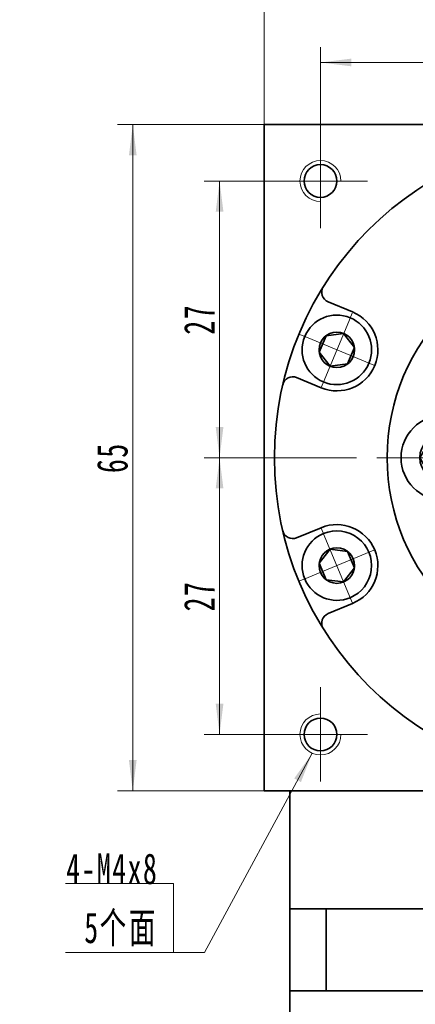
# Model space of a CAD drawing. Header units: millimetres. Extents: x -31 to 454, y 0 to 343.
# Tile 4 of 7: x 219 to 258, y 199 to 295. Entities that reach past the tile are written whole.
import ezdxf

# ---------------------------------------------------------------- set-up
doc = ezdxf.new("R2010")
doc.units = ezdxf.units.MM
doc.set_wipeout_variables(frame=1)
doc.linetypes.add('点画线', pattern=[18, 12, -2, 2, -2])
doc.layers.get('0').update_dxf_attribs({"lineweight": 35})
for name, color, linetype, lineweight in [('EB0_1', 7, 'Continuous', 35), ('中心线层', 1, '点画线', 18), ('尺寸线层', 3, 'Continuous', 18), ('粗实线层', 7, 'Continuous', 35)]:
    doc.layers.add(name, color=color, linetype=linetype, lineweight=lineweight)
doc.styles.add('标准', font='txt', dxfattribs={"width": 0.667})
doc.dimstyles.new('a4-1-1', dxfattribs={"dimtxt": 3, "dimasz": 3, "dimexe": 1.5, "dimexo": 0, "dimgap": 0.5, "dimtad": 1, "dimdec": 3, "dimdsep": 46, "dimtxsty": '标准', "dimblk": '_CAXARROW', "dimcen": 0, "dimdle": 4, "dimazin": 2, "dimtfac": 0.707107, "dimtdec": 3, "dimtix": 1, "dimtmove": 2, "dimatfit": 3, "dimfxl": 1, "dimfrac": 2, "dimtolj": 1, "dimtzin": 0, "dimarcsym": 1})

# ---------------------------------------------------------------- blocks, each defined once
blk = doc.blocks.new('*X6')
at = {"layer": '尺寸线层', "linetype": 'Continuous', "transparency": 16777216}
for points in [[(248.359, 290.428), (251.359, 290.803), (251.359, 290.053)], [(275.359, 290.428), (272.359, 290.803), (272.359, 290.053)]]:
    blk.add_hatch(color=0, dxfattribs=at).paths.add_polyline_path(points, flags=0)
at = {"layer": '尺寸线层', "color": 0, "linetype": 'Continuous', "transparency": 16777216}
for p, q in [((248.359, 283.464), (248.359, 291.928)), ((275.359, 287.136), (275.359, 291.928)), ((248.359, 290.428), (275.359, 290.428))]:
    blk.add_line(p, q, dxfattribs=at)
at = {"layer": '尺寸线层', "color": 0, "transparency": 16777216, "insert": (261.859, 292.411), "char_height": 3, "width": 6, "attachment_point": 5, "line_spacing_factor": 1.15057, "style": '标准'}
blk.add_mtext('\\T1.1;27', dxfattribs=at)
blk = doc.blocks.new('_CAXARROW')
blk.add_hatch(color=0).paths.add_polyline_path([(0, 0), (-1, 0.125), (-1, -0.125)], flags=0)
blk = doc.blocks.new('*X8')
at = {"layer": '尺寸线层', "linetype": 'Continuous', "transparency": 16777216}
for points in [[(238.516, 278.864), (238.891, 275.864), (238.141, 275.864)], [(238.516, 251.864), (238.891, 254.864), (238.141, 254.864)]]:
    blk.add_hatch(color=0, dxfattribs=at).paths.add_polyline_path(points, flags=0)
at = {"layer": '尺寸线层', "color": 0, "linetype": 'Continuous', "transparency": 16777216}
for p, q in [((243.759, 278.864), (237.016, 278.864)), ((238.516, 278.864), (238.516, 251.864)), ((239.859, 251.864), (237.016, 251.864))]:
    blk.add_line(p, q, dxfattribs=at)
at = {"layer": '尺寸线层', "color": 0, "transparency": 16777216, "insert": (236.533, 265.364), "char_height": 3, "width": 6, "attachment_point": 5, "rotation": 90, "line_spacing_factor": 1.15057, "style": '标准'}
blk.add_mtext('\\T1.1;27', dxfattribs=at)
blk = doc.blocks.new('*X9')
at = {"layer": '尺寸线层', "linetype": 'Continuous', "transparency": 16777216}
for points in [[(238.516, 251.864), (238.891, 248.864), (238.141, 248.864)], [(238.516, 224.864), (238.891, 227.864), (238.141, 227.864)]]:
    blk.add_hatch(color=0, dxfattribs=at).paths.add_polyline_path(points, flags=0)
at = {"layer": '尺寸线层', "color": 0, "linetype": 'Continuous', "transparency": 16777216}
for p, q in [((239.859, 251.864), (237.016, 251.864)), ((238.516, 251.864), (238.516, 224.864)), ((243.759, 224.864), (237.016, 224.864))]:
    blk.add_line(p, q, dxfattribs=at)
at = {"layer": '尺寸线层', "color": 0, "transparency": 16777216, "insert": (236.533, 238.364), "char_height": 3, "width": 6, "attachment_point": 5, "rotation": 90, "line_spacing_factor": 1.15057, "style": '标准'}
blk.add_mtext('\\T1.1;27', dxfattribs=at)
blk = doc.blocks.new('*X10')
at = {"layer": '尺寸线层', "linetype": 'Continuous', "transparency": 16777216}
for points in [[(230.052, 284.364), (229.677, 281.364), (230.427, 281.364)], [(230.052, 219.364), (229.677, 222.364), (230.427, 222.364)]]:
    blk.add_hatch(color=0, dxfattribs=at).paths.add_polyline_path(points, flags=0)
at = {"layer": '尺寸线层', "color": 0, "linetype": 'Continuous', "transparency": 16777216}
for p, q in [((242.859, 284.364), (228.552, 284.364)), ((230.052, 219.364), (230.052, 284.364)), ((242.859, 219.364), (228.552, 219.364))]:
    blk.add_line(p, q, dxfattribs=at)
at = {"layer": '尺寸线层', "color": 0, "transparency": 16777216, "insert": (228.068, 251.864), "char_height": 3, "width": 6, "attachment_point": 5, "rotation": 90, "line_spacing_factor": 1.15057, "style": '标准'}
blk.add_mtext('\\T1.1;65', dxfattribs=at)
blk = doc.blocks.new('*X11')
at = {"layer": '尺寸线层', "linetype": 'Continuous', "transparency": 16777216}
for points in [[(242.859, 297.346), (245.859, 297.721), (245.859, 296.971)], [(307.859, 297.346), (304.859, 297.721), (304.859, 296.971)]]:
    blk.add_hatch(color=0, dxfattribs=at).paths.add_polyline_path(points, flags=0)
at = {"layer": '尺寸线层', "color": 0, "linetype": 'Continuous', "transparency": 16777216}
for p, q in [((242.859, 284.364), (242.859, 298.846)), ((307.859, 284.364), (307.859, 298.846)), ((242.859, 297.346), (307.859, 297.346))]:
    blk.add_line(p, q, dxfattribs=at)
at = {"layer": '尺寸线层', "color": 0, "transparency": 16777216, "insert": (275.359, 299.329), "char_height": 3, "width": 6, "attachment_point": 5, "line_spacing_factor": 1.15057, "style": '标准'}
blk.add_mtext('\\T1.1;65', dxfattribs=at)
blk = doc.blocks.new('*X14')
at = {"layer": '尺寸线层', "linetype": 'Continuous'}
blk.add_hatch(color=0, dxfattribs=at).paths.add_polyline_path([(13.514, 19.452), (12.417, 16.634), (11.758, 16.991)], flags=0)
at = {"layer": '尺寸线层', "color": 0, "linetype": 'Continuous'}
blk.add_line((13.514, 19.452), (3, 0), dxfattribs=at)
at = {"layer": '尺寸线层', "color": 0}
for p, q in [((0, 6.726), (-10.532, 6.726)), ((0, 0), (0, 6.726)), ((0, 0), (-10.532, 0)), ((3, 0), (0, 0))]:
    blk.add_line(p, q, dxfattribs=at)
at = {"layer": '尺寸线层', "color": 0, "insert": (-1.5, 0.6), "char_height": 3, "width": 17.06799, "attachment_point": 9, "line_spacing_factor": 1.15057, "style": '标准'}
blk.add_mtext('\\T1.1;4-M4x8\\P5个面', dxfattribs=at)
blk = doc.blocks.new('*X15')
at = {"layer": '中心线层', "linetype": '点画线', "lineweight": 18}
for p, q in [((0, -3.89), (0, 3.89)), ((-3.89, 0), (3.89, 0))]:
    blk.add_line(p, q, dxfattribs=at)
at = {"layer": '粗实线层'}
for p, q in [((-1.732, 0), (-0.866, 1.5)), ((-0.866, 1.5), (0.866, 1.5)), ((1.732, 0), (0.866, 1.5)), ((1.732, 0), (0.866, 1.5)), ((-1.732, 0), (-0.866, -1.5)), ((1.732, 0), (0.866, -1.5)), ((-0.866, -1.5), (0.866, -1.5))]:
    blk.add_line(p, q, dxfattribs=at)
blk.add_circle((0, 0), 1.732, dxfattribs=at)
for start, end in [(0, 180), (180, 360)]:
    blk.add_arc((0, 0), 3.39, start, end, dxfattribs=at)
blk = doc.blocks.new('*X27')
at = {"layer": '中心线层', "linetype": '点画线', "lineweight": 18}
for p, q in [((0, -4.765), (0, 4.765)), ((-4.765, 0), (4.765, 0))]:
    blk.add_line(p, q, dxfattribs=at)
at = {"layer": '粗实线层'}
for p, q in [((-2.309, 0), (-1.155, 2)), ((-1.155, 2), (1.155, 2)), ((2.309, 0), (1.155, 2)), ((2.309, 0), (1.155, 2)), ((-2.309, 0), (-1.155, -2)), ((2.309, 0), (1.155, -2)), ((-1.155, -2), (1.155, -2))]:
    blk.add_line(p, q, dxfattribs=at)
blk.add_circle((0, 0), 2.309, dxfattribs=at)
for start, end in [(0, 180), (180, 360)]:
    blk.add_arc((0, 0), 4.14, start, end, dxfattribs=at)
blk = doc.blocks.new('243gh_1')
at = {"layer": '粗实线层'}
blk.add_circle((0, 0), 8, dxfattribs=at)
blk.add_wipeout([(-10.86, 0), (-10.86, 0.024), (-10.86, 0.049), (-10.861, 0.073), (-10.861, 0.097), (-10.862, 0.121), (-10.863, 0.146), (-10.863, 0.17), (-10.865, 0.194), (-10.866, 0.218), (-10.867, 0.242), (-10.869, 0.267), (-10.87, 0.291), (-10.872, 0.315), (-10.874, 0.339), (-10.876, 0.363), (-10.878, 0.388), (-10.881, 0.412), (-10.883, 0.436), (-10.886, 0.46), (-10.888, 0.484), (-10.891, 0.508), (-10.894, 0.532), (-10.898, 0.556), (-10.901, 0.58), (-10.904, 0.604), (-10.908, 0.628), (-10.912, 0.652), (-10.916, 0.676), (-10.92, 0.7), (-10.924, 0.724), (-10.924, 0.724), (-10.962, 0.913), (-11.009, 1.1), (-11.064, 1.284), (-11.128, 1.465), (-11.2, 1.644), (-11.281, 1.819), (-11.369, 1.99), (-11.466, 2.156), (-11.57, 2.318), (-11.681, 2.475), (-11.8, 2.627), (-11.926, 2.773), (-12.058, 2.912), (-12.196, 3.046), (-12.341, 3.173), (-12.491, 3.293), (-12.647, 3.406), (-12.808, 3.512), (-12.974, 3.61), (-13.144, 3.7), (-13.318, 3.783), (-13.495, 3.857), (-13.676, 3.923), (-13.86, 3.98), (-14.046, 4.029), (-14.234, 4.069), (-14.424, 4.1), (-14.616, 4.122), (-14.808, 4.136), (-15, 4.14), (-15, 4.14), (-15.192, 4.136), (-15.384, 4.122), (-15.576, 4.1), (-15.766, 4.069), (-15.954, 4.029), (-16.14, 3.98), (-16.324, 3.923), (-16.505, 3.857), (-16.682, 3.783), (-16.856, 3.7), (-17.026, 3.61), (-17.192, 3.512), (-17.353, 3.406), (-17.509, 3.293), (-17.659, 3.173), (-17.804, 3.046), (-17.942, 2.912), (-18.074, 2.773), (-18.2, 2.627), (-18.319, 2.475), (-18.43, 2.318), (-18.534, 2.156), (-18.631, 1.99), (-18.719, 1.819), (-18.8, 1.644), (-18.872, 1.465), (-18.936, 1.284), (-18.991, 1.1), (-19.038, 0.913), (-19.076, 0.724), (-19.076, 0.724), (-19.08, 0.7), (-19.084, 0.676), (-19.088, 0.652), (-19.092, 0.628), (-19.096, 0.604), (-19.099, 0.58), (-19.102, 0.556), (-19.106, 0.532), (-19.109, 0.508), (-19.112, 0.484), (-19.114, 0.46), (-19.117, 0.436), (-19.119, 0.412), (-19.122, 0.388), (-19.124, 0.363), (-19.126, 0.339), (-19.128, 0.315), (-19.13, 0.291), (-19.131, 0.267), (-19.133, 0.242), (-19.134, 0.218), (-19.135, 0.194), (-19.137, 0.17), (-19.137, 0.146), (-19.138, 0.121), (-19.139, 0.097), (-19.139, 0.073), (-19.14, 0.049), (-19.14, 0.024), (-19.14, 0), (-19.14, 0), (-19.134, -0.217), (-19.117, -0.433), (-19.089, -0.648), (-19.05, -0.861), (-18.999, -1.072), (-18.937, -1.279), (-18.865, -1.484), (-18.782, -1.684), (-18.689, -1.88), (-18.585, -2.07), (-18.472, -2.255), (-18.349, -2.433), (-18.217, -2.605), (-18.077, -2.77), (-17.927, -2.927), (-17.77, -3.077), (-17.605, -3.217), (-17.433, -3.349), (-17.255, -3.472), (-17.07, -3.585), (-16.88, -3.689), (-16.684, -3.782), (-16.484, -3.865), (-16.279, -3.937), (-16.072, -3.999), (-15.861, -4.05), (-15.648, -4.089), (-15.433, -4.117), (-15.217, -4.134), (-15, -4.14), (-15, -4.14), (-14.783, -4.134), (-14.567, -4.117), (-14.352, -4.089), (-14.139, -4.05), (-13.928, -3.999), (-13.721, -3.937), (-13.516, -3.865), (-13.316, -3.782), (-13.12, -3.689), (-12.93, -3.585), (-12.745, -3.472), (-12.567, -3.349), (-12.395, -3.217), (-12.23, -3.077), (-12.073, -2.927), (-11.923, -2.77), (-11.783, -2.605), (-11.651, -2.433), (-11.528, -2.255), (-11.415, -2.07), (-11.311, -1.88), (-11.218, -1.684), (-11.135, -1.484), (-11.063, -1.279), (-11.001, -1.072), (-10.95, -0.861), (-10.911, -0.648), (-10.883, -0.433), (-10.866, -0.217)]).dxf.layer = '粗实线层'
blk.add_circle((0, 0), 20.5, dxfattribs=at)
blk.add_blockref('*X27', (-15, 0), dxfattribs=at)
for points in [[(-3.356, 10.328), (-3.333, 10.336), (-3.31, 10.344), (-3.287, 10.352), (-3.264, 10.36), (-3.241, 10.368), (-3.218, 10.376), (-3.196, 10.384), (-3.173, 10.393), (-3.15, 10.401), (-3.127, 10.41), (-3.105, 10.419), (-3.082, 10.428), (-3.06, 10.437), (-3.038, 10.447), (-3.015, 10.456), (-2.993, 10.466), (-2.971, 10.475), (-2.948, 10.485), (-2.926, 10.495), (-2.904, 10.505), (-2.882, 10.515), (-2.86, 10.526), (-2.838, 10.536), (-2.817, 10.547), (-2.795, 10.557), (-2.773, 10.568), (-2.751, 10.579), (-2.73, 10.59), (-2.708, 10.602), (-2.687, 10.613), (-2.687, 10.613), (-2.519, 10.707), (-2.356, 10.81), (-2.198, 10.919), (-2.045, 11.036), (-1.898, 11.16), (-1.756, 11.291), (-1.621, 11.428), (-1.492, 11.571), (-1.371, 11.72), (-1.256, 11.874), (-1.148, 12.034), (-1.048, 12.199), (-0.956, 12.368), (-0.872, 12.541), (-0.796, 12.717), (-0.728, 12.898), (-0.669, 13.081), (-0.618, 13.266), (-0.576, 13.454), (-0.542, 13.644), (-0.518, 13.835), (-0.502, 14.027), (-0.496, 14.219), (-0.498, 14.411), (-0.509, 14.604), (-0.529, 14.795), (-0.558, 14.985), (-0.596, 15.174), (-0.643, 15.361), (-0.698, 15.545), (-0.698, 15.545), (-0.762, 15.727), (-0.834, 15.905), (-0.914, 16.08), (-1.002, 16.251), (-1.099, 16.418), (-1.202, 16.58), (-1.314, 16.737), (-1.432, 16.889), (-1.558, 17.035), (-1.69, 17.175), (-1.828, 17.309), (-1.972, 17.436), (-2.123, 17.556), (-2.278, 17.669), (-2.439, 17.775), (-2.605, 17.874), (-2.775, 17.964), (-2.948, 18.047), (-3.126, 18.121), (-3.307, 18.187), (-3.491, 18.244), (-3.677, 18.293), (-3.865, 18.334), (-4.055, 18.365), (-4.246, 18.388), (-4.438, 18.401), (-4.63, 18.406), (-4.823, 18.402), (-5.015, 18.388), (-5.206, 18.366), (-5.206, 18.366), (-5.23, 18.363), (-5.254, 18.359), (-5.278, 18.356), (-5.302, 18.352), (-5.326, 18.348), (-5.35, 18.344), (-5.374, 18.339), (-5.398, 18.335), (-5.422, 18.33), (-5.445, 18.326), (-5.469, 18.321), (-5.493, 18.316), (-5.517, 18.311), (-5.54, 18.306), (-5.564, 18.3), (-5.588, 18.295), (-5.611, 18.289), (-5.635, 18.283), (-5.658, 18.277), (-5.682, 18.271), (-5.705, 18.265), (-5.729, 18.259), (-5.752, 18.252), (-5.775, 18.246), (-5.799, 18.239), (-5.822, 18.232), (-5.845, 18.225), (-5.868, 18.218), (-5.891, 18.211), (-5.915, 18.203), (-5.915, 18.203), (-6.119, 18.131), (-6.319, 18.048), (-6.515, 17.955), (-6.705, 17.851), (-6.89, 17.738), (-7.069, 17.615), (-7.241, 17.483), (-7.405, 17.342), (-7.563, 17.193), (-7.712, 17.036), (-7.853, 16.871), (-7.985, 16.699), (-8.107, 16.521), (-8.221, 16.336), (-8.324, 16.145), (-8.417, 15.95), (-8.5, 15.749), (-8.573, 15.545), (-8.634, 15.337), (-8.685, 15.127), (-8.724, 14.913), (-8.753, 14.699), (-8.77, 14.483), (-8.775, 14.266), (-8.77, 14.049), (-8.753, 13.833), (-8.724, 13.618), (-8.685, 13.405), (-8.634, 13.194), (-8.573, 12.987), (-8.573, 12.987), (-8.5, 12.782), (-8.417, 12.582), (-8.324, 12.386), (-8.221, 12.196), (-8.107, 12.011), (-7.985, 11.832), (-7.853, 11.66), (-7.712, 11.496), (-7.563, 11.338), (-7.405, 11.189), (-7.241, 11.048), (-7.069, 10.917), (-6.89, 10.794), (-6.705, 10.681), (-6.515, 10.577), (-6.319, 10.484), (-6.119, 10.401), (-5.915, 10.328), (-5.707, 10.267), (-5.496, 10.216), (-5.283, 10.177), (-5.068, 10.149), (-4.852, 10.132), (-4.635, 10.126), (-4.419, 10.132), (-4.203, 10.149), (-3.988, 10.177), (-3.775, 10.216), (-3.564, 10.267)], [(8.786, 6.383), (8.8, 6.364), (8.815, 6.344), (8.829, 6.325), (8.844, 6.306), (8.859, 6.286), (8.874, 6.267), (8.889, 6.248), (8.904, 6.229), (8.919, 6.21), (8.934, 6.191), (8.95, 6.173), (8.965, 6.154), (8.981, 6.135), (8.997, 6.117), (9.013, 6.099), (9.028, 6.08), (9.045, 6.062), (9.061, 6.044), (9.077, 6.026), (9.093, 6.008), (9.11, 5.991), (9.127, 5.973), (9.143, 5.955), (9.16, 5.938), (9.177, 5.92), (9.194, 5.903), (9.211, 5.886), (9.228, 5.869), (9.246, 5.852), (9.263, 5.835), (9.263, 5.835), (9.405, 5.705), (9.553, 5.581), (9.706, 5.465), (9.864, 5.355), (10.027, 5.253), (10.195, 5.159), (10.368, 5.073), (10.543, 4.995), (10.723, 4.925), (10.905, 4.864), (11.09, 4.811), (11.278, 4.767), (11.467, 4.731), (11.657, 4.704), (11.849, 4.687), (12.041, 4.678), (12.234, 4.678), (12.426, 4.687), (12.618, 4.705), (12.808, 4.732), (12.998, 4.768), (13.185, 4.812), (13.37, 4.865), (13.552, 4.927), (13.732, 4.997), (13.907, 5.075), (14.079, 5.162), (14.247, 5.256), (14.41, 5.358), (14.569, 5.467), (14.569, 5.467), (14.722, 5.584), (14.869, 5.708), (15.011, 5.838), (15.146, 5.975), (15.275, 6.118), (15.397, 6.267), (15.512, 6.421), (15.62, 6.581), (15.72, 6.745), (15.812, 6.914), (15.897, 7.087), (15.973, 7.264), (16.041, 7.444), (16.101, 7.627), (16.152, 7.813), (16.194, 8), (16.228, 8.19), (16.252, 8.381), (16.268, 8.573), (16.275, 8.765), (16.273, 8.958), (16.262, 9.15), (16.242, 9.341), (16.213, 9.531), (16.175, 9.72), (16.129, 9.907), (16.074, 10.092), (16.011, 10.273), (15.939, 10.452), (15.859, 10.627), (15.859, 10.627), (15.848, 10.649), (15.837, 10.67), (15.826, 10.692), (15.815, 10.714), (15.804, 10.735), (15.793, 10.757), (15.781, 10.778), (15.77, 10.799), (15.758, 10.821), (15.746, 10.842), (15.734, 10.863), (15.722, 10.884), (15.71, 10.905), (15.698, 10.926), (15.685, 10.947), (15.673, 10.968), (15.66, 10.988), (15.647, 11.009), (15.634, 11.029), (15.621, 11.05), (15.608, 11.07), (15.595, 11.091), (15.582, 11.111), (15.568, 11.131), (15.554, 11.151), (15.541, 11.171), (15.527, 11.191), (15.513, 11.211), (15.499, 11.231), (15.485, 11.25), (15.485, 11.25), (15.353, 11.422), (15.212, 11.587), (15.063, 11.744), (14.905, 11.893), (14.741, 12.034), (14.569, 12.166), (14.39, 12.289), (14.205, 12.402), (14.015, 12.506), (13.819, 12.599), (13.619, 12.682), (13.415, 12.754), (13.207, 12.816), (12.996, 12.866), (12.783, 12.906), (12.568, 12.934), (12.352, 12.951), (12.135, 12.957), (11.919, 12.951), (11.703, 12.934), (11.488, 12.906), (11.275, 12.866), (11.064, 12.816), (10.856, 12.754), (10.652, 12.682), (10.451, 12.599), (10.256, 12.506), (10.065, 12.402), (9.88, 12.289), (9.702, 12.166), (9.702, 12.166), (9.53, 12.034), (9.365, 11.893), (9.208, 11.744), (9.059, 11.587), (8.918, 11.422), (8.786, 11.25), (8.663, 11.072), (8.55, 10.887), (8.446, 10.696), (8.353, 10.501), (8.27, 10.3), (8.198, 10.096), (8.136, 9.888), (8.086, 9.678), (8.046, 9.464), (8.018, 9.25), (8.001, 9.033), (7.995, 8.817), (8.001, 8.6), (8.018, 8.384), (8.046, 8.169), (8.086, 7.956), (8.136, 7.745), (8.198, 7.537), (8.27, 7.333), (8.353, 7.133), (8.446, 6.937), (8.55, 6.747), (8.663, 6.562)], [(8.786, -6.383), (8.772, -6.403), (8.758, -6.423), (8.744, -6.443), (8.73, -6.463), (8.716, -6.483), (8.702, -6.503), (8.689, -6.523), (8.676, -6.543), (8.662, -6.563), (8.649, -6.584), (8.636, -6.604), (8.623, -6.625), (8.61, -6.645), (8.598, -6.666), (8.585, -6.687), (8.573, -6.708), (8.56, -6.729), (8.548, -6.75), (8.536, -6.771), (8.524, -6.792), (8.513, -6.813), (8.501, -6.834), (8.489, -6.856), (8.478, -6.877), (8.467, -6.898), (8.455, -6.92), (8.444, -6.942), (8.433, -6.963), (8.423, -6.985), (8.412, -7.007), (8.412, -7.007), (8.332, -7.182), (8.26, -7.36), (8.196, -7.542), (8.141, -7.726), (8.095, -7.913), (8.057, -8.102), (8.029, -8.292), (8.009, -8.484), (7.998, -8.676), (7.996, -8.869), (8.002, -9.061), (8.018, -9.253), (8.043, -9.444), (8.077, -9.633), (8.119, -9.821), (8.17, -10.007), (8.229, -10.19), (8.298, -10.37), (8.374, -10.546), (8.458, -10.719), (8.551, -10.888), (8.651, -11.053), (8.759, -11.212), (8.874, -11.366), (8.996, -11.515), (9.124, -11.658), (9.26, -11.795), (9.401, -11.926), (9.549, -12.049), (9.702, -12.166), (9.702, -12.166), (9.86, -12.276), (10.023, -12.378), (10.191, -12.472), (10.363, -12.558), (10.539, -12.637), (10.718, -12.707), (10.901, -12.768), (11.086, -12.822), (11.273, -12.866), (11.462, -12.902), (11.653, -12.929), (11.844, -12.947), (12.037, -12.956), (12.229, -12.956), (12.421, -12.947), (12.613, -12.929), (12.804, -12.902), (12.993, -12.867), (13.18, -12.823), (13.365, -12.77), (13.548, -12.708), (13.727, -12.639), (13.903, -12.56), (14.075, -12.474), (14.243, -12.38), (14.406, -12.278), (14.565, -12.169), (14.718, -12.052), (14.866, -11.929), (15.007, -11.799), (15.007, -11.799), (15.025, -11.782), (15.042, -11.765), (15.059, -11.748), (15.076, -11.73), (15.093, -11.713), (15.11, -11.696), (15.127, -11.678), (15.144, -11.661), (15.161, -11.643), (15.177, -11.625), (15.193, -11.607), (15.21, -11.589), (15.226, -11.571), (15.242, -11.553), (15.258, -11.535), (15.274, -11.517), (15.29, -11.498), (15.305, -11.48), (15.321, -11.461), (15.336, -11.442), (15.352, -11.423), (15.367, -11.405), (15.382, -11.386), (15.397, -11.366), (15.412, -11.347), (15.427, -11.328), (15.441, -11.309), (15.456, -11.289), (15.47, -11.27), (15.485, -11.25), (15.485, -11.25), (15.607, -11.072), (15.721, -10.887), (15.824, -10.696), (15.917, -10.501), (16, -10.3), (16.073, -10.096), (16.134, -9.888), (16.185, -9.678), (16.224, -9.464), (16.253, -9.25), (16.27, -9.033), (16.275, -8.817), (16.27, -8.6), (16.253, -8.384), (16.224, -8.169), (16.185, -7.956), (16.134, -7.745), (16.073, -7.537), (16, -7.333), (15.917, -7.133), (15.824, -6.937), (15.721, -6.747), (15.607, -6.562), (15.485, -6.383), (15.353, -6.211), (15.212, -6.047), (15.063, -5.889), (14.905, -5.74), (14.741, -5.599), (14.569, -5.467), (14.569, -5.467), (14.39, -5.345), (14.205, -5.231), (14.015, -5.128), (13.819, -5.035), (13.619, -4.952), (13.415, -4.879), (13.207, -4.818), (12.996, -4.767), (12.783, -4.728), (12.568, -4.699), (12.352, -4.682), (12.135, -4.677), (11.919, -4.682), (11.703, -4.699), (11.488, -4.728), (11.275, -4.767), (11.064, -4.818), (10.856, -4.879), (10.652, -4.952), (10.451, -5.035), (10.256, -5.128), (10.065, -5.231), (9.88, -5.345), (9.702, -5.467), (9.53, -5.599), (9.365, -5.74), (9.208, -5.889), (9.059, -6.047), (8.918, -6.211)], [(-3.356, -10.328), (-3.379, -10.321), (-3.402, -10.314), (-3.425, -10.307), (-3.449, -10.3), (-3.472, -10.293), (-3.495, -10.286), (-3.518, -10.279), (-3.542, -10.273), (-3.565, -10.267), (-3.589, -10.26), (-3.612, -10.254), (-3.636, -10.248), (-3.659, -10.243), (-3.683, -10.237), (-3.707, -10.231), (-3.73, -10.226), (-3.754, -10.221), (-3.778, -10.216), (-3.801, -10.211), (-3.825, -10.206), (-3.849, -10.201), (-3.873, -10.197), (-3.897, -10.192), (-3.921, -10.188), (-3.944, -10.184), (-3.968, -10.18), (-3.992, -10.176), (-4.016, -10.172), (-4.04, -10.169), (-4.064, -10.165), (-4.064, -10.165), (-4.256, -10.143), (-4.448, -10.13), (-4.64, -10.126), (-4.832, -10.131), (-5.024, -10.144), (-5.216, -10.167), (-5.406, -10.198), (-5.594, -10.238), (-5.78, -10.287), (-5.964, -10.345), (-6.145, -10.411), (-6.322, -10.485), (-6.496, -10.568), (-6.666, -10.658), (-6.831, -10.756), (-6.992, -10.862), (-7.148, -10.975), (-7.298, -11.096), (-7.443, -11.223), (-7.581, -11.357), (-7.713, -11.497), (-7.838, -11.643), (-7.957, -11.795), (-8.068, -11.952), (-8.172, -12.114), (-8.268, -12.28), (-8.356, -12.451), (-8.437, -12.626), (-8.509, -12.805), (-8.573, -12.987), (-8.573, -12.987), (-8.628, -13.171), (-8.674, -13.358), (-8.712, -13.546), (-8.741, -13.737), (-8.761, -13.928), (-8.773, -14.12), (-8.775, -14.313), (-8.768, -14.505), (-8.753, -14.697), (-8.728, -14.888), (-8.695, -15.078), (-8.653, -15.265), (-8.602, -15.451), (-8.543, -15.634), (-8.475, -15.814), (-8.399, -15.991), (-8.314, -16.164), (-8.222, -16.333), (-8.122, -16.498), (-8.015, -16.657), (-7.9, -16.812), (-7.778, -16.961), (-7.649, -17.104), (-7.514, -17.241), (-7.373, -17.372), (-7.225, -17.495), (-7.073, -17.612), (-6.914, -17.722), (-6.751, -17.824), (-6.584, -17.919), (-6.584, -17.919), (-6.562, -17.93), (-6.541, -17.941), (-6.519, -17.952), (-6.497, -17.963), (-6.476, -17.974), (-6.454, -17.985), (-6.432, -17.996), (-6.41, -18.006), (-6.388, -18.016), (-6.366, -18.027), (-6.344, -18.037), (-6.322, -18.047), (-6.3, -18.056), (-6.278, -18.066), (-6.255, -18.076), (-6.233, -18.085), (-6.211, -18.094), (-6.188, -18.104), (-6.166, -18.113), (-6.143, -18.122), (-6.12, -18.13), (-6.098, -18.139), (-6.075, -18.147), (-6.052, -18.156), (-6.029, -18.164), (-6.007, -18.172), (-5.984, -18.18), (-5.961, -18.188), (-5.938, -18.196), (-5.915, -18.203), (-5.915, -18.203), (-5.707, -18.265), (-5.496, -18.315), (-5.283, -18.355), (-5.068, -18.383), (-4.852, -18.4), (-4.635, -18.406), (-4.419, -18.4), (-4.203, -18.383), (-3.988, -18.355), (-3.775, -18.315), (-3.564, -18.265), (-3.356, -18.203), (-3.152, -18.131), (-2.951, -18.048), (-2.756, -17.955), (-2.565, -17.851), (-2.38, -17.738), (-2.202, -17.615), (-2.03, -17.483), (-1.865, -17.342), (-1.708, -17.193), (-1.559, -17.036), (-1.418, -16.871), (-1.286, -16.699), (-1.163, -16.521), (-1.05, -16.336), (-0.946, -16.145), (-0.853, -15.95), (-0.77, -15.749), (-0.698, -15.545), (-0.698, -15.545), (-0.636, -15.337), (-0.586, -15.127), (-0.546, -14.913), (-0.518, -14.699), (-0.501, -14.483), (-0.495, -14.266), (-0.501, -14.049), (-0.518, -13.833), (-0.546, -13.618), (-0.586, -13.405), (-0.636, -13.194), (-0.698, -12.987), (-0.77, -12.782), (-0.853, -12.582), (-0.946, -12.386), (-1.05, -12.196), (-1.163, -12.011), (-1.286, -11.832), (-1.418, -11.66), (-1.559, -11.496), (-1.708, -11.338), (-1.865, -11.189), (-2.03, -11.048), (-2.202, -10.917), (-2.38, -10.794), (-2.565, -10.681), (-2.756, -10.577), (-2.951, -10.484), (-3.152, -10.401)]]:
    blk.add_wipeout(points).dxf.layer = '粗实线层'
blk.add_circle((0, 0), 9.5, dxfattribs=at)
for p, rotation in [((-4.635, 14.266), 288.0000000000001), ((12.135, 8.817), 216), ((12.135, -8.817), 144), ((-4.635, -14.266), 72.00000000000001)]:
    blk.add_blockref('*X27', p, dxfattribs=dict(at, rotation=rotation))

msp = doc.modelspace()

# ---------------------------------------------------------------- linework, layer by layer
at = {"layer": 'EB0_1'}
for p, q in [((245.359, 207.8636), (245.359, 172.3636)), ((305.359, 207.8636), (245.359, 207.8636)), ((305.359, 199.8636), (245.359, 199.8636))]:
    msp.add_line(p, q, dxfattribs=at)
at = {"layer": '中心线层'}
for p, q in [((248.359, 274.2636), (248.359, 283.4636)), ((243.759, 278.8636), (252.959, 278.8636)), ((239.859, 251.8636), (310.859, 251.8636)), ((248.359, 220.2636), (248.359, 229.4636)), ((252.959, 224.8636), (243.759, 224.8636))]:
    msp.add_line(p, q, dxfattribs=at)
at = {"layer": '粗实线层'}
for p, q in [((242.859, 284.3636), (307.859, 284.3636)), ((242.859, 219.3636), (242.859, 284.3636)), ((251.483, 266.0829), (249.0926, 267.073)), ((248.4216, 258.6918), (246.0311, 259.682)), ((248.4216, 245.0353), (246.0311, 244.0451)), ((251.483, 237.6442), (249.0926, 236.6541)), ((242.859, 219.3636), (307.859, 219.3636)), ((245.359, 207.8636), (245.359, 219.3636)), ((248.9015, 207.8636), (248.9015, 199.8636))]:
    msp.add_line(p, q, dxfattribs=at)
for centre, radius in [((275.359, 251.8636), 31.5), ((248.359, 278.8636), 1.6), ((248.359, 224.8636), 1.6)]:
    msp.add_circle(centre, radius, dxfattribs=at)
at = {"layer": '粗实线层', "lineweight": 18}
for centre, start, end in [((248.359, 278.8636), 0, 270), ((248.359, 224.8636), 90, 360)]:
    msp.add_arc(centre, 2, start, end, dxfattribs=at)
at = {"layer": '粗实线层'}
for centre, radius, start, end in [((249.4753, 267.9969), 1, 148.064537, 247.500054), ((249.9523, 262.3873), 4, 247.5, 67.5), ((245.6485, 258.7581), 1, 67.499946, 166.935463), ((249.9523, 241.3398), 4, 292.5, 112.5), ((245.6485, 244.969), 1, 193.064537, 292.500054), ((249.4753, 235.7302), 1, 112.499946, 211.935463)]:
    msp.add_arc(centre, radius, start, end, dxfattribs=at)

# ---------------------------------------------------------------- block references
at = {"layer": '尺寸线层'}
msp.add_blockref('*X14', (234.0367, 203.5822), dxfattribs=at)

# ---------------------------------------------------------------- dimensions: what is measured, and where the dimension line sits
dim = msp.add_linear_dim(base=(307.859, 297.3457), p1=(242.859, 284.3636), p2=(307.859, 284.3636), dimstyle='a4-1-1', override={"dimsah": 1, "dimtfill": 1, "dimtzin": 0}, dxfattribs=at)
dim.commit()
dim.dimension.update_dxf_attribs({"geometry": '*X11', "text_midpoint": (275.359, 299.3289)})
for base, p1, p2, angle, picture, middle in [((275.359, 290.4278), (248.359, 283.4636), (275.359, 287.1358), 180, '*X6', (261.859, 292.411)), ((230.0515, 284.3636), (242.859, 219.3636), (242.859, 284.3636), 90, '*X10', (228.0683, 251.8636)), ((238.5159, 251.8636), (243.759, 278.8636), (239.859, 251.8636), 270, '*X8', (236.5326, 265.3636)), ((238.5159, 224.8636), (239.859, 251.8636), (243.759, 224.8636), 270, '*X9', (236.5326, 238.3636))]:
    dim = msp.add_linear_dim(base=base, p1=p1, p2=p2, angle=angle, dimstyle='a4-1-1', override={"dimsah": 1, "dimtfill": 1, "dimtzin": 0}, dxfattribs=at)
    dim.commit()
    dim.dimension.update_dxf_attribs({"geometry": picture, "text_midpoint": middle})

# ---------------------------------------------------------------- next in the draw order: wipeouts: each hides what was drawn before it
for points in [[(251.2496, 265.5193), (251.2301, 265.5273), (251.2106, 265.5352), (251.191, 265.5429), (251.1714, 265.5506), (251.1517, 265.5581), (251.132, 265.5654), (251.1123, 265.5727), (251.0925, 265.5799), (251.0726, 265.5869), (251.0527, 265.5938), (251.0328, 265.6005), (251.0128, 265.6072), (250.9928, 265.6137), (250.9728, 265.6201), (250.9527, 265.6264), (250.9325, 265.6325), (250.9124, 265.6386), (250.8921, 265.6445), (250.8719, 265.6502), (250.8516, 265.6559), (250.8313, 265.6614), (250.811, 265.6668), (250.7906, 265.6721), (250.7702, 265.6772), (250.7497, 265.6822), (250.7292, 265.6871), (250.7087, 265.6919), (250.6882, 265.6965), (250.6676, 265.701), (250.647, 265.7054), (250.647, 265.7054), (250.4932, 265.7339), (250.3383, 265.7553), (250.1825, 265.7695), (250.0262, 265.7765), (249.8698, 265.7763), (249.7135, 265.7689), (249.5578, 265.7543), (249.4029, 265.7325), (249.2491, 265.7036), (249.0969, 265.6676), (248.9464, 265.6247), (248.7982, 265.5748), (248.6523, 265.5182), (248.5093, 265.4549), (248.3693, 265.3851), (248.2327, 265.3088), (248.0998, 265.2264), (247.9708, 265.1379), (247.846, 265.0436), (247.7257, 264.9436), (247.6101, 264.8381), (247.4995, 264.7275), (247.3942, 264.6118), (247.2943, 264.4914), (247.2001, 264.3666), (247.1117, 264.2375), (247.0294, 264.1045), (246.9533, 263.9678), (246.8835, 263.8277), (246.8203, 263.6846), (246.8203, 263.6846), (246.7638, 263.5388), (246.7141, 263.3905), (246.6713, 263.24), (246.6354, 263.0877), (246.6067, 262.934), (246.585, 262.779), (246.5705, 262.6233), (246.5632, 262.467), (246.5632, 262.3106), (246.5703, 262.1543), (246.5847, 261.9985), (246.6062, 261.8436), (246.6348, 261.6898), (246.6706, 261.5375), (246.7133, 261.387), (246.7629, 261.2386), (246.8192, 261.0927), (246.8823, 260.9495), (246.9519, 260.8094), (247.0279, 260.6727), (247.1101, 260.5396), (247.1984, 260.4105), (247.2925, 260.2855), (247.3923, 260.1651), (247.4976, 260.0493), (247.608, 259.9386), (247.7235, 259.833), (247.8437, 259.7329), (247.9684, 259.6385), (248.0973, 259.5499), (248.0973, 259.5499), (248.115, 259.5384), (248.1327, 259.5271), (248.1505, 259.5158), (248.1684, 259.5047), (248.1863, 259.4937), (248.2043, 259.4827), (248.2224, 259.4719), (248.2405, 259.4613), (248.2587, 259.4507), (248.277, 259.4402), (248.2953, 259.4299), (248.3137, 259.4196), (248.3322, 259.4095), (248.3507, 259.3995), (248.3693, 259.3896), (248.388, 259.3799), (248.4067, 259.3702), (248.4254, 259.3607), (248.4443, 259.3512), (248.4631, 259.3419), (248.4821, 259.3328), (248.5011, 259.3237), (248.5201, 259.3147), (248.5392, 259.3059), (248.5584, 259.2972), (248.5776, 259.2886), (248.5969, 259.2801), (248.6162, 259.2717), (248.6356, 259.2635), (248.655, 259.2554), (248.655, 259.2554), (248.8207, 259.1918), (248.9895, 259.1369), (249.1609, 259.091), (249.3345, 259.0541), (249.5098, 259.0263), (249.6863, 259.0078), (249.8636, 258.9985), (250.041, 258.9985), (250.2183, 259.0078), (250.3948, 259.0263), (250.5701, 259.0541), (250.7437, 259.091), (250.9151, 259.1369), (251.0839, 259.1918), (251.2496, 259.2554), (251.4117, 259.3276), (251.5699, 259.4082), (251.7236, 259.4969), (251.8724, 259.5936), (252.016, 259.6979), (252.1539, 259.8096), (252.2858, 259.9283), (252.4113, 260.0538), (252.5301, 260.1857), (252.6418, 260.3236), (252.7461, 260.4672), (252.8428, 260.6161), (252.9315, 260.7698), (253.0121, 260.9279), (253.0843, 261.09), (253.0843, 261.09), (253.1479, 261.2557), (253.2027, 261.4245), (253.2486, 261.596), (253.2855, 261.7696), (253.3133, 261.9449), (253.3319, 262.1214), (253.3411, 262.2986), (253.3411, 262.4761), (253.3319, 262.6533), (253.3133, 262.8298), (253.2855, 263.0051), (253.2486, 263.1787), (253.2027, 263.3502), (253.1479, 263.519), (253.0843, 263.6846), (253.0121, 263.8468), (252.9315, 264.0049), (252.8428, 264.1586), (252.7461, 264.3075), (252.6418, 264.451), (252.5301, 264.589), (252.4113, 264.7209), (252.2858, 264.8464), (252.1539, 264.9651), (252.016, 265.0768), (251.8724, 265.1811), (251.7236, 265.2778), (251.5699, 265.3665), (251.4117, 265.4471)], [(248.655, 244.4717), (248.6356, 244.4636), (248.6162, 244.4554), (248.5969, 244.447), (248.5776, 244.4385), (248.5584, 244.4299), (248.5392, 244.4212), (248.5201, 244.4124), (248.5011, 244.4034), (248.4821, 244.3944), (248.4631, 244.3852), (248.4443, 244.3759), (248.4254, 244.3664), (248.4067, 244.3569), (248.388, 244.3472), (248.3693, 244.3375), (248.3507, 244.3276), (248.3322, 244.3176), (248.3137, 244.3075), (248.2953, 244.2972), (248.277, 244.2869), (248.2587, 244.2764), (248.2405, 244.2658), (248.2224, 244.2552), (248.2043, 244.2444), (248.1863, 244.2334), (248.1684, 244.2224), (248.1505, 244.2113), (248.1327, 244.2), (248.115, 244.1887), (248.0973, 244.1772), (248.0973, 244.1772), (247.9684, 244.0886), (247.8437, 243.9942), (247.7235, 243.8941), (247.608, 243.7885), (247.4976, 243.6778), (247.3923, 243.562), (247.2925, 243.4416), (247.1984, 243.3166), (247.1101, 243.1875), (247.0279, 243.0544), (246.9519, 242.9177), (246.8823, 242.7776), (246.8192, 242.6344), (246.7629, 242.4885), (246.7133, 242.3401), (246.6706, 242.1896), (246.6348, 242.0373), (246.6062, 241.8835), (246.5847, 241.7286), (246.5703, 241.5728), (246.5632, 241.4165), (246.5632, 241.2601), (246.5705, 241.1038), (246.585, 240.9481), (246.6067, 240.7931), (246.6354, 240.6394), (246.6713, 240.4871), (246.7141, 240.3367), (246.7638, 240.1883), (246.8203, 240.0425), (246.8203, 240.0425), (246.8835, 239.8994), (246.9533, 239.7593), (247.0294, 239.6226), (247.1117, 239.4896), (247.2001, 239.3605), (247.2943, 239.2357), (247.3942, 239.1153), (247.4995, 238.9997), (247.6101, 238.889), (247.7257, 238.7835), (247.846, 238.6835), (247.9708, 238.5892), (248.0998, 238.5007), (248.2327, 238.4183), (248.3693, 238.342), (248.5093, 238.2722), (248.6523, 238.2089), (248.7982, 238.1523), (248.9464, 238.1024), (249.0969, 238.0595), (249.2491, 238.0235), (249.4029, 237.9946), (249.5578, 237.9728), (249.7135, 237.9582), (249.8698, 237.9508), (250.0262, 237.9506), (250.1825, 237.9576), (250.3383, 237.9718), (250.4932, 237.9932), (250.647, 238.0217), (250.647, 238.0217), (250.6676, 238.0261), (250.6882, 238.0306), (250.7087, 238.0352), (250.7292, 238.04), (250.7497, 238.0449), (250.7702, 238.0499), (250.7906, 238.055), (250.811, 238.0603), (250.8313, 238.0657), (250.8516, 238.0712), (250.8719, 238.0769), (250.8921, 238.0826), (250.9124, 238.0885), (250.9325, 238.0946), (250.9527, 238.1007), (250.9728, 238.107), (250.9928, 238.1134), (251.0128, 238.1199), (251.0328, 238.1266), (251.0527, 238.1333), (251.0726, 238.1402), (251.0925, 238.1472), (251.1123, 238.1544), (251.132, 238.1617), (251.1517, 238.169), (251.1714, 238.1766), (251.191, 238.1842), (251.2106, 238.1919), (251.2301, 238.1998), (251.2496, 238.2078), (251.2496, 238.2078), (251.4117, 238.28), (251.5699, 238.3606), (251.7236, 238.4493), (251.8724, 238.546), (252.016, 238.6503), (252.1539, 238.762), (252.2858, 238.8807), (252.4113, 239.0062), (252.5301, 239.1381), (252.6418, 239.2761), (252.7461, 239.4196), (252.8428, 239.5685), (252.9315, 239.7222), (253.0121, 239.8803), (253.0843, 240.0425), (253.1479, 240.2082), (253.2027, 240.3769), (253.2486, 240.5484), (253.2855, 240.722), (253.3133, 240.8973), (253.3319, 241.0738), (253.3411, 241.251), (253.3411, 241.4285), (253.3319, 241.6057), (253.3133, 241.7822), (253.2855, 241.9575), (253.2486, 242.1311), (253.2027, 242.3026), (253.1479, 242.4714), (253.0843, 242.6371), (253.0843, 242.6371), (253.0121, 242.7992), (252.9315, 242.9573), (252.8428, 243.111), (252.7461, 243.2599), (252.6418, 243.4035), (252.5301, 243.5414), (252.4113, 243.6733), (252.2858, 243.7988), (252.1539, 243.9175), (252.016, 244.0292), (251.8724, 244.1335), (251.7236, 244.2302), (251.5699, 244.3189), (251.4117, 244.3995), (251.2496, 244.4717), (251.0839, 244.5353), (250.9151, 244.5902), (250.7437, 244.6361), (250.5701, 244.673), (250.3948, 244.7008), (250.2183, 244.7193), (250.041, 244.7286), (249.8636, 244.7286), (249.6863, 244.7193), (249.5098, 244.7008), (249.3345, 244.673), (249.1609, 244.6361), (248.9895, 244.5902), (248.8207, 244.5353)]]:
    msp.add_wipeout(points).dxf.layer = '粗实线层'

# ---------------------------------------------------------------- next in the draw order: block references
at = {"layer": '粗实线层'}
for p, rotation in [((249.9523, 262.3873), 67.50000000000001), ((249.9523, 241.3398), 112.5)]:
    msp.add_blockref('*X15', p, dxfattribs=dict(at, rotation=rotation))

# ---------------------------------------------------------------- next in the draw order: block references
msp.add_blockref('243gh_1', (275.359, 251.8636), dxfattribs=at)

doc.saveas('drawing.dxf')
